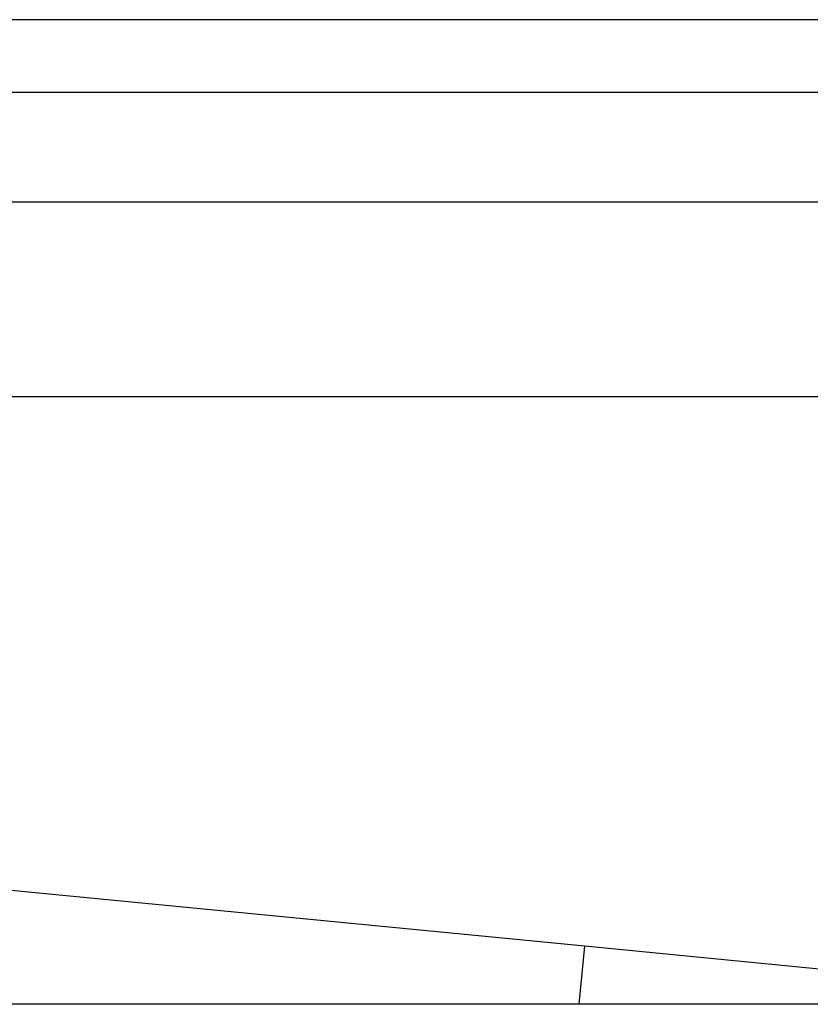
# Model space of a CAD drawing. Header units: millimetres. Extents: x 311 to 814, y 82 to 470.
# Tile 5 of 46: x 468.11 to 474.61, y 293.1 to 301.2. Entities that reach past the tile are written whole.
import ezdxf

# ---------------------------------------------------------------- set-up
doc = ezdxf.new("R2010")
doc.units = ezdxf.units.MM
for name, color, linetype in [('14801', 7, 'Continuous'), ('15687', 7, 'Continuous'), ('24440___MIDDLE_P', 7, 'Continuous'), ('BRACCIO_FRONTALE', 7, 'Continuous'), ('Livello3', 7, 'Continuous')]:
    doc.layers.add(name, color=color, linetype=linetype)

# ---------------------------------------------------------------- blocks, each defined once
blk = doc.blocks.new('SE1')
at = {"layer": '14801', "color": 7, "linetype": 'Continuous'}
for p, q in [((78.6433, 259.8864), (71.3913, 259.8864)), ((71.3913, 258.2864), (78.6433, 258.2864))]:
    blk.add_line(p, q, dxfattribs=at)
at = {"layer": '15687', "color": 7, "linetype": 'Continuous'}
for p, q in [((76.627, 253.7639), (71.356, 254.2766)), ((76.5806, 253.2864), (76.627, 253.7639)), ((79.0599, 253.5273), (76.627, 253.7639))]:
    blk.add_line(p, q, dxfattribs=at)
at = {"layer": '24440___MIDDLE_P', "color": 7, "linetype": 'Continuous'}
for p, q in [((83.4558, 261.3864), (62.6923, 261.3864)), ((83.4558, 260.7864), (62.6923, 260.7864))]:
    blk.add_line(p, q, dxfattribs=at)
at = {"layer": 'BRACCIO_FRONTALE', "color": 7, "linetype": 'Continuous'}
blk.add_line((84.691, 253.2864), (64.4531, 253.2864), dxfattribs=at)

msp = doc.modelspace()

# ---------------------------------------------------------------- block references
at = {"layer": 'Livello3'}
msp.add_blockref('SE1', (396.1321, 39.8186), dxfattribs=at)

doc.saveas('drawing.dxf')
